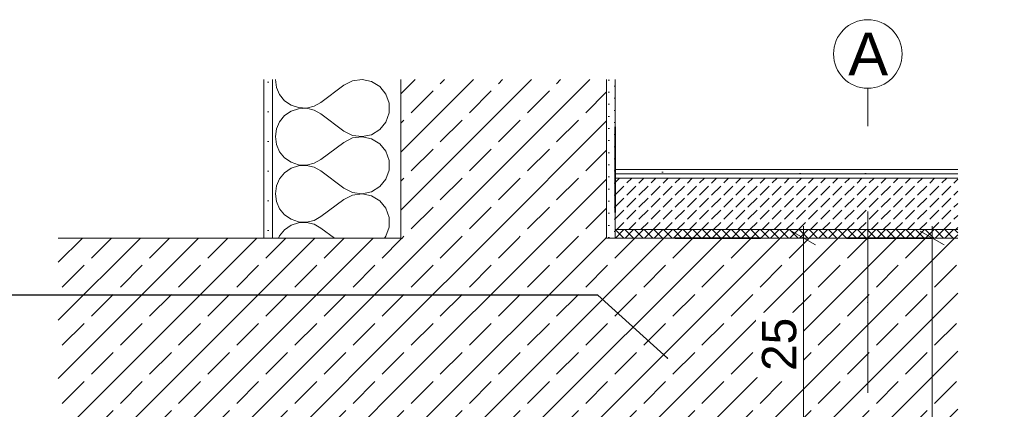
# Model space of a CAD drawing. Header units: metres. Extents: x -1.3 to 9.7, y -0.4 to 3.7.
# Tile 64 of 66: x 2.884 to 4.033, y 3.263 to 3.718. Entities that reach past the tile are written whole.
import ezdxf

# ---------------------------------------------------------------- set-up
doc = ezdxf.new("R2010")
doc.units = ezdxf.units.M
doc.header["$MEASUREMENT"] = 0
for name, pattern in [('Strichlinie doppelt', [0.109361, 0.052917, -0.021167, 0.014111, -0.021167]), ('Strichlinie eng', [0.046, 0.03, -0.016]), ('Wipeout_Contour', [1, 0, -1])]:
    doc.linetypes.add(name, pattern=pattern)
for name, color, linetype in [('152 - Bemaßung_ Beschriftung.Ausbau', 7, 'Continuous'), ('301 - Elemente.Linie', 7, 'Continuous'), ('451 - Universal.Achsen Raster', 7, 'Continuous'), ('603 - Struktur.Bodenplatte_ Decke Roh', 7, 'Continuous'), ('604 - Struktur.Wand Aussen', 7, 'Continuous'), ('650 - Abdeckung.Fußboden Aufbau', 7, 'Continuous')]:
    doc.layers.add(name, color=color, linetype=linetype)
doc.styles.add('ERSTELLTER_STIL_1', font='txt')
doc.dimstyles.new('ERSTELLTER_STIL__6', dxfattribs={"dimtxt": 0.04, "dimasz": 0.02128, "dimexe": 0.18, "dimexo": 0.0625, "dimgap": 0, "dimtad": 1, "dimzin": 0, "dimdsep": 46, "dimtxsty": 'ERSTELLTER_STIL_1', "dimblk": 'ARROWHEAD_2', "dimblk1": 'ARROWHEAD_2', "dimblk2": 'ARROWHEAD_2', "dimcen": 0.09, "dimse1": 1, "dimse2": 1, "dimclrd": 7, "dimclre": 7, "dimclrt": 7, "dimazin": 0, "dimtfac": 1, "dimtdec": 4, "dimtmove": 0, "dimatfit": 3, "dimfxl": 1, "dimtolj": 1, "dimtzin": 0, "dimarcsym": 0})
doc.dimstyles.new('ERSTELLTER_STIL__7', dxfattribs={"dimtxt": 0.18, "dimasz": 0.003648, "dimexe": 0.18, "dimexo": 0.0625, "dimgap": 0, "dimtad": 0, "dimtih": 1, "dimtoh": 1, "dimdec": 4, "dimzin": 0, "dimdsep": 46, "dimcen": 0.09, "dimadec": 0, "dimazin": 0, "dimtfac": 1, "dimtdec": 4, "dimtmove": 0, "dimatfit": 3, "dimldrblk": 'ARROWHEAD_11', "dimfxl": 1, "dimtolj": 1, "dimtzin": 0, "dimarcsym": 0})
pattern_1 = [(45, (3.32413, -3.16186), (-0.03394113, 0.03394113), []), (45, (3.30716, -3.14489), (-0.03394113, 0.03394113), [0.036, -0.012])]

# ---------------------------------------------------------------- blocks, each defined once
blk = doc.blocks.new('*X24', base_point=(3.3241, -3.1619))
at = {"layer": '604 - Struktur.Wand Aussen', "color": 7, "linetype": 'Continuous', "lineweight": 5}
for p, q in [((3.1825, 3.6481), (3.1837, 3.639)), ((3.2725, 3.6466), (3.2625, 3.6415)), ((3.2837, 3.6481), (3.2725, 3.6466)), ((3.2948, 3.6458), (3.2837, 3.6481)), ((3.3044, 3.6399), (3.2948, 3.6458)), ((3.1837, 3.639), (3.1874, 3.6306)), ((3.2625, 3.6415), (3.2358, 3.6215)), ((3.3115, 3.6311), (3.3044, 3.6399)), ((3.1874, 3.6306), (3.1933, 3.6235)), ((3.1933, 3.6235), (3.2009, 3.6183)), ((3.2277, 3.617), (3.2358, 3.6215)), ((3.3153, 3.6205), (3.3115, 3.6311)), ((3.2009, 3.6113), (3.1933, 3.6061)), ((3.2009, 3.6183), (3.2096, 3.6154)), ((3.2096, 3.6142), (3.2009, 3.6113)), ((3.2096, 3.6154), (3.2188, 3.6149)), ((3.2188, 3.6147), (3.2096, 3.6142)), ((3.2188, 3.6149), (3.2277, 3.617)), ((3.2277, 3.6126), (3.2188, 3.6147)), ((3.2358, 3.6081), (3.2277, 3.6126)), ((3.3115, 3.5985), (3.3153, 3.6092)), ((3.3153, 3.6092), (3.3153, 3.6205)), ((3.1874, 3.599), (3.1837, 3.5906)), ((3.1933, 3.6061), (3.1874, 3.599)), ((3.2625, 3.5881), (3.2358, 3.6081)), ((3.3044, 3.5897), (3.3115, 3.5985)), ((3.1837, 3.5906), (3.1825, 3.5815)), ((3.2625, 3.5881), (3.2725, 3.583)), ((3.2948, 3.5838), (3.3044, 3.5897)), ((3.1825, 3.5815), (3.1837, 3.5724)), ((3.2625, 3.5748), (3.2358, 3.5548)), ((3.2725, 3.58), (3.2625, 3.5748)), ((3.2725, 3.583), (3.2837, 3.5815)), ((3.2837, 3.5814), (3.2725, 3.58)), ((3.2837, 3.5815), (3.2948, 3.5838)), ((3.2948, 3.5791), (3.2837, 3.5814)), ((3.3044, 3.5732), (3.2948, 3.5791)), ((3.1837, 3.5724), (3.1874, 3.5639)), ((3.1874, 3.5639), (3.1933, 3.5569)), ((3.3115, 3.5644), (3.3044, 3.5732)), ((3.3153, 3.5538), (3.3115, 3.5644)), ((3.1933, 3.5569), (3.2009, 3.5517)), ((3.2277, 3.5504), (3.2358, 3.5548)), ((3.3153, 3.5425), (3.3153, 3.5538)), ((3.2009, 3.5446), (3.1933, 3.5394)), ((3.2009, 3.5517), (3.2096, 3.5487)), ((3.2096, 3.5476), (3.2009, 3.5446)), ((3.2096, 3.5487), (3.2188, 3.5483)), ((3.2188, 3.548), (3.2096, 3.5476)), ((3.2188, 3.5483), (3.2277, 3.5504)), ((3.2277, 3.5459), (3.2188, 3.548)), ((3.2358, 3.5415), (3.2277, 3.5459)), ((3.2625, 3.5215), (3.2358, 3.5415)), ((3.3115, 3.5318), (3.3153, 3.5425)), ((3.1874, 3.5323), (3.1837, 3.5239)), ((3.1933, 3.5394), (3.1874, 3.5323)), ((3.3044, 3.5231), (3.3115, 3.5318)), ((3.1837, 3.5239), (3.1825, 3.5148)), ((3.2625, 3.5215), (3.2725, 3.5163)), ((3.2948, 3.5172), (3.3044, 3.5231)), ((3.1825, 3.5148), (3.1837, 3.5057)), ((3.1837, 3.5057), (3.1874, 3.4973)), ((3.2625, 3.5081), (3.2358, 3.4881)), ((3.2725, 3.5133), (3.2625, 3.5081)), ((3.2725, 3.5163), (3.2837, 3.5148)), ((3.2837, 3.5148), (3.2725, 3.5133)), ((3.2837, 3.5148), (3.2948, 3.5172)), ((3.2948, 3.5124), (3.2837, 3.5148)), ((3.3044, 3.5066), (3.2948, 3.5124)), ((3.3115, 3.4978), (3.3044, 3.5066)), ((3.1874, 3.4973), (3.1933, 3.4902)), ((3.3153, 3.4871), (3.3115, 3.4978)), ((3.1933, 3.4902), (3.2009, 3.485)), ((3.2009, 3.485), (3.2096, 3.4821)), ((3.2188, 3.4816), (3.2277, 3.4837)), ((3.2277, 3.4837), (3.2358, 3.4881)), ((3.3153, 3.4758), (3.3153, 3.4871)), ((3.1933, 3.4727), (3.1874, 3.4657)), ((3.2009, 3.478), (3.1933, 3.4727)), ((3.2096, 3.4809), (3.2009, 3.478)), ((3.2096, 3.4821), (3.2188, 3.4816)), ((3.2188, 3.4813), (3.2096, 3.4809)), ((3.2277, 3.4793), (3.2188, 3.4813)), ((3.2358, 3.4748), (3.2277, 3.4793)), ((3.2514, 3.4631), (3.2358, 3.4748)), ((3.3115, 3.4652), (3.3153, 3.4758)), ((3.1874, 3.4657), (3.1863, 3.4631)), ((3.3099, 3.4631), (3.3115, 3.4652))]:
    blk.add_line(p, q, dxfattribs=at)
blk = doc.blocks.new('*D40', base_point=(3.3241, -3.1619))
at = {"layer": '152 - Bemaßung_ Beschriftung.Ausbau', "color": 7, "linetype": 'Continuous', "lineweight": 5}
for p, q in [((3.8131, 3.4551), (3.7851, 3.4712)), ((3.7991, 3.4631), (3.7991, 3.4768)), ((3.8201, 3.4631), (3.7781, 3.4631)), ((3.7991, 3.2131), (3.7991, 3.4631)), ((3.7851, 3.2212), (3.8131, 3.2051)), ((3.8201, 3.2131), (3.7781, 3.2131))]:
    blk.add_line(p, q, dxfattribs=at)
at = {"color": 254, "linetype": 'Wipeout_Contour', "lineweight": 0, "ltscale": 20.231607}
blk.add_wipeout([(3.7986, 3.3003), (3.7986, 3.376), (3.7436, 3.376), (3.7436, 3.3003)], dxfattribs=at).dxf.layer = '152 - Bemaßung_ Beschriftung.Ausbau'
at = {"layer": '152 - Bemaßung_ Beschriftung.Ausbau', "color": 7, "lineweight": 5, "insert": (3.7911, 3.3078), "char_height": 0.04, "attachment_point": 7, "rotation": 90, "style": 'ERSTELLTER_STIL_1'}
blk.add_mtext('\\A1;{\\pql;\\fArial|b0|i0|c0|p38;25}', dxfattribs=at)
blk = doc.blocks.new('ARROWHEAD_2')
at = {"color": 0, "linetype": 'Continuous', "lineweight": 0}
for p, q in [((-0.378, -0.655), (0.378, 0.655)), ((0, 0), (-1, 0))]:
    blk.add_line(p, q, dxfattribs=at)
blk = doc.blocks.new('*D44', base_point=(3.3241, -3.1619))
at = {"layer": '152 - Bemaßung_ Beschriftung.Ausbau', "color": 7, "linetype": 'Continuous', "lineweight": 5}
for p, q in [((3.9631, 3.4551), (3.9351, 3.4712)), ((3.9491, 3.4631), (3.9491, 3.4768)), ((3.9701, 3.4631), (3.9281, 3.4631)), ((3.9491, 2.9631), (3.9491, 3.4631)), ((3.9351, 2.9712), (3.9631, 2.9551)), ((3.9701, 2.9631), (3.9281, 2.9631))]:
    blk.add_line(p, q, dxfattribs=at)
at = {"layer": '152 - Bemaßung_ Beschriftung.Ausbau', "color": 7, "lineweight": 5, "insert": (3.9411, 3.1828), "char_height": 0.04, "attachment_point": 7, "rotation": 90, "style": 'ERSTELLTER_STIL_1'}
blk.add_mtext('\\A1;{\\pql;\\fArial|b0|i0|c0|p38;50}', dxfattribs=at)
blk = doc.blocks.new('*D47', base_point=(3.3241, -3.1619))
at = {"layer": '152 - Bemaßung_ Beschriftung.Ausbau', "color": 7, "linetype": 'Continuous', "lineweight": 5}
for p, q in [((4.1131, 3.4551), (4.0851, 3.4712)), ((4.0991, 3.4631), (4.0991, 3.4768)), ((4.1201, 3.4631), (4.0781, 3.4631)), ((4.0991, 2.9631), (4.0991, 3.4631)), ((4.0851, 2.9712), (4.1131, 2.9551)), ((4.1201, 2.9631), (4.0781, 2.9631))]:
    blk.add_line(p, q, dxfattribs=at)
at = {"color": 254, "linetype": 'Wipeout_Contour', "lineweight": 0, "ltscale": 20.82957}
blk.add_wipeout([(4.0986, 3.1753), (4.0986, 3.251), (4.0436, 3.251), (4.0436, 3.1753)], dxfattribs=at).dxf.layer = '152 - Bemaßung_ Beschriftung.Ausbau'
at = {"layer": '152 - Bemaßung_ Beschriftung.Ausbau', "color": 7, "lineweight": 5, "insert": (4.0911, 3.1828), "char_height": 0.04, "attachment_point": 7, "rotation": 90, "style": 'ERSTELLTER_STIL_1'}
blk.add_mtext('\\A1;{\\pql;\\fArial|b0|i0|c0|p38;50}', dxfattribs=at)
blk = doc.blocks.new('ARROWHEAD_11')
at = {"color": 0, "linetype": 'Continuous', "lineweight": 0}
blk.add_line((0, 0), (-1, 0), dxfattribs=at)
at = {"color": 0, "linetype": 'Continuous', "lineweight": 0, "const_width": 0.25, "flags": 128}
blk.add_lwpolyline([(-0.125, 0, 1), (0.125, 0, 1)], format="xyb", close=True, dxfattribs=at)

msp = doc.modelspace()

# ---------------------------------------------------------------- hatches: boundary and pattern name
at = {"layer": '603 - Struktur.Bodenplatte_ Decke Roh', "linetype": 'Continuous', "lineweight": 5}
h = msp.add_hatch(dxfattribs=at)
h.set_pattern_fill('Beton__Stahlbeton_0002', style=0, pattern_type=2)
h.set_pattern_definition(pattern_1)
h.paths.add_polyline_path([(2.9291, 3.2131), (3.3291, 3.2131), (3.3291, 3.4631), (2.9291, 3.4631)])
h = msp.add_hatch(dxfattribs=at)
h.set_pattern_fill('Beton__Stahlbeton_0002', style=0, pattern_type=2)
h.set_pattern_definition(pattern_1)
h.paths.add_polyline_path([(3.9791, 3.4631), (3.3291, 3.4631), (3.3291, 3.2131), (3.5691, 3.2131), (3.7141, 3.2131), (3.9791, 3.2131)])
at = {"layer": '604 - Struktur.Wand Aussen', "linetype": 'Continuous', "lineweight": 5}
h = msp.add_hatch(dxfattribs=at)
h.set_pattern_fill('Verputz_0002', style=0, pattern_type=2)
h.set_pattern_definition([(0, (3.32413, -3.16186), (0, 0.03464102), [0, -0.02]), (0, (3.33413, -3.14454), (0, 0.03464102), [0, -0.02])])
h.paths.add_polyline_path([(3.1691, 3.4631), (3.1791, 3.4631), (3.1791, 3.6481), (3.1691, 3.6481)])
h = msp.add_hatch(dxfattribs=at)
h.set_pattern_fill('Beton__Stahlbeton_0002', style=0, pattern_type=2)
h.set_pattern_definition(pattern_1)
h.paths.add_polyline_path([(3.3291, 3.4631), (3.5691, 3.4631), (3.5691, 3.6481), (3.3291, 3.6481)])
h = msp.add_hatch(dxfattribs=at)
h.set_pattern_fill('Gips_0002', style=0, pattern_type=2)
h.set_pattern_definition([(45, (3.324131, -3.161861), (-0.007071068, 0.007071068), [0, -0.01])])
h.paths.add_polyline_path([(3.5691, 3.4631), (3.5791, 3.4631), (3.5791, 3.6481), (3.5691, 3.6481)])
at = {"layer": '650 - Abdeckung.Fußboden Aufbau', "linetype": 'Continuous', "lineweight": 5}
h = msp.add_hatch(dxfattribs=at)
h.set_pattern_fill('Teppich_0002', color=1, style=0, pattern_type=2)
h.set_pattern_definition([(45, (3.32413, -3.04186), (-0.03818377, 0.03818377), [0, -0.036, 0, -0.054]), (110, (3.44413, -3.04186), (0.0507434, 0.0184691), [0, -0.0264, 0, -0.0456])])
h.paths.add_polyline_path([(3.9791, 3.5431), (3.5791, 3.5431), (3.5791, 3.5381), (3.9791, 3.5381)])
h = msp.add_hatch(dxfattribs=at)
h.set_pattern_fill('Zementgebunden_0002', color=1, style=0, pattern_type=2)
h.set_pattern_definition([(45, (3.32413, -3.16186), (-0.0212132, 0.0212132), [0, -0.03])])
h.paths.add_polyline_path([(3.5791, 3.5381), (3.5791, 3.5331), (3.9791, 3.5331), (3.9791, 3.5381)])
h = msp.add_hatch(dxfattribs=at)
h.set_pattern_fill('Beton__unbewehrt_0002', color=1, style=0, pattern_type=2)
h.set_pattern_definition([(45, (3.32413, -3.161861), (-0.014142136, 0.014142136), [0.015, -0.005]), (45, (3.32413, -3.14772), (-0.014142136, 0.014142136), [0.015, -0.005])])
h.paths.add_polyline_path([(3.5791, 3.5331), (3.5791, 3.4731), (3.9791, 3.4731), (3.9791, 3.5331)])
h = msp.add_hatch(dxfattribs=at)
h.set_pattern_fill('Dämmung__hart_2_0002', color=1, style=0, pattern_type=2)
h.set_pattern_definition([(45, (3.324131, -3.161861), (-0.005656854, 0.005656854), []), (135, (3.324131, -3.161861), (0.005656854, 0.005656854), [])])
h.paths.add_polyline_path([(3.5791, 3.4731), (3.5791, 3.4631), (3.9791, 3.4631), (3.9791, 3.4731)])

# ---------------------------------------------------------------- linework, layer by layer
at = {"layer": '301 - Elemente.Linie', "color": 92, "linetype": 'Strichlinie eng', "lineweight": 35, "true_color": 0x00be00, "flags": 128}
msp.add_lwpolyline([(3.5791, 3.5931), (3.5791, 3.4631), (3.9791, 3.4631)], dxfattribs=at)
at = {"layer": '451 - Universal.Achsen Raster', "color": 160, "linetype": 'Strichlinie doppelt', "lineweight": 9, "ltscale": 2, "true_color": 0x3232ff}
for q in [(3.8741, 3.6381), (3.8741, -0.1119)]:
    msp.add_line((3.8741, 3.3881), q, dxfattribs=at)
at = {"layer": '451 - Universal.Achsen Raster', "color": 160, "linetype": 'Continuous', "lineweight": 9, "true_color": 0x3232ff}
msp.add_circle((3.8741, 3.6781), 0.04, dxfattribs=at)
at = {"layer": '451 - Universal.Achsen Raster', "color": 160, "linetype": 'Strichlinie doppelt', "lineweight": 9, "ltscale": 2, "true_color": 0x3232ff}
msp.add_point((3.8741, 3.3881), dxfattribs=at)
msp.add_point((3.8741, 3.3881), dxfattribs=at)
at = {"layer": '603 - Struktur.Bodenplatte_ Decke Roh', "color": 7, "linetype": 'Continuous', "lineweight": 9}
msp.add_line((3.1691, 3.4631), (2.9291, 3.4631), dxfattribs=at)
at = {"layer": '603 - Struktur.Bodenplatte_ Decke Roh', "color": 7, "linetype": 'Continuous', "lineweight": 9, "flags": 128}
msp.add_lwpolyline([(3.3291, 3.4631), (3.3191, 3.4631), (3.1791, 3.4631), (3.1691, 3.4631)], dxfattribs=at)
at = {"layer": '603 - Struktur.Bodenplatte_ Decke Roh', "color": 7, "linetype": 'Continuous', "lineweight": 13, "flags": 128}
msp.add_lwpolyline([(3.9791, 3.4631), (3.5791, 3.4631), (3.5691, 3.4631)], dxfattribs=at)
at = {"layer": '604 - Struktur.Wand Aussen', "color": 7, "linetype": 'Continuous', "lineweight": 5}
for p, q in [((3.1691, 3.6481), (3.1691, 3.4631)), ((3.1791, 3.6481), (3.1791, 3.4631)), ((3.5791, 3.6481), (3.5791, 3.5431))]:
    msp.add_line(p, q, dxfattribs=at)
at = {"layer": '604 - Struktur.Wand Aussen', "color": 7, "linetype": 'Continuous', "lineweight": 13}
for p, q in [((3.3291, 3.6481), (3.3291, 3.4631)), ((3.5691, 3.6481), (3.5691, 3.4631))]:
    msp.add_line(p, q, dxfattribs=at)
at = {"layer": '604 - Struktur.Wand Aussen', "color": 7, "linetype": 'Continuous', "lineweight": 5, "flags": 128}
msp.add_lwpolyline([(3.5791, 3.5431), (3.5791, 3.5381), (3.5791, 3.5331), (3.5791, 3.4731), (3.5791, 3.4631)], dxfattribs=at)
at = {"layer": '650 - Abdeckung.Fußboden Aufbau', "color": 1, "linetype": 'Continuous', "lineweight": 9}
for p, q in [((3.9791, 3.5431), (3.5791, 3.5431)), ((3.9791, 3.5381), (3.5791, 3.5381)), ((3.9791, 3.5331), (3.5791, 3.5331)), ((3.9791, 3.4731), (3.5791, 3.4731))]:
    msp.add_line(p, q, dxfattribs=at)

# ---------------------------------------------------------------- block references
at = {"layer": '604 - Struktur.Wand Aussen', "color": 7, "linetype": 'Continuous', "lineweight": 5}
msp.add_blockref('*X24', (3.3241, -3.1619), dxfattribs=at)

# ---------------------------------------------------------------- texts
at = {"layer": '451 - Universal.Achsen Raster', "color": 160, "lineweight": 9, "true_color": 0x3232ff, "insert": (3.8513, 3.7031), "char_height": 0.05, "attachment_point": 1, "style": 'ERSTELLTER_STIL_1'}
msp.add_mtext('\\A1;{\\pql;\\pt0;\\fArial|b0|i0|c0|p38;A}', dxfattribs=at)

# ---------------------------------------------------------------- leaders
at = {"layer": '152 - Bemaßung_ Beschriftung.Ausbau', "color": 7, "linetype": 'Continuous', "lineweight": 9, "annotation_type": 0, "has_hookline": 1, "hookline_direction": 1, "text_width": 0.6104}
msp.add_leader([(3.6402, 3.3228), (3.5589, 3.3963), (2.837, 3.3963)], dimstyle='ERSTELLTER_STIL__7', dxfattribs=at)

# ---------------------------------------------------------------- next in the draw order: dimensions: what is measured, and where the dimension line sits
at = {"layer": '152 - Bemaßung_ Beschriftung.Ausbau', "color": 7, "linetype": 'Continuous', "lineweight": 5}
dim = msp.add_linear_dim(base=(3.7991, 3.4631), p1=(3.9791, 3.2131), p2=(3.9791, 3.4631), angle=90, dimstyle='ERSTELLTER_STIL__6', dxfattribs=at)
dim.commit()
dim.dimension.update_dxf_attribs({"geometry": '*D40', "text_midpoint": (3.7711, 3.3383), "dimtype": 160, "text_rotation": 90})

# ---------------------------------------------------------------- next in the draw order: dimensions: what is measured, and where the dimension line sits
dim = msp.add_linear_dim(base=(3.9491, 3.4631), p1=(3.7241, 2.9631), p2=(3.9791, 3.4631), angle=90, dimstyle='ERSTELLTER_STIL__6', dxfattribs=at)
dim.commit()
dim.dimension.update_dxf_attribs({"geometry": '*D44', "text_midpoint": (3.9211, 3.2133), "dimtype": 160, "text_rotation": 90})

# ---------------------------------------------------------------- next in the draw order: dimensions: what is measured, and where the dimension line sits
dim = msp.add_linear_dim(base=(4.0991, 3.4631), p1=(3.7241, 2.9631), p2=(3.9791, 3.4631), angle=90, dimstyle='ERSTELLTER_STIL__6', dxfattribs=at)
dim.commit()
dim.dimension.update_dxf_attribs({"geometry": '*D47', "text_midpoint": (4.0711, 3.2133), "dimtype": 160, "text_rotation": 90})

doc.saveas('drawing.dxf')
